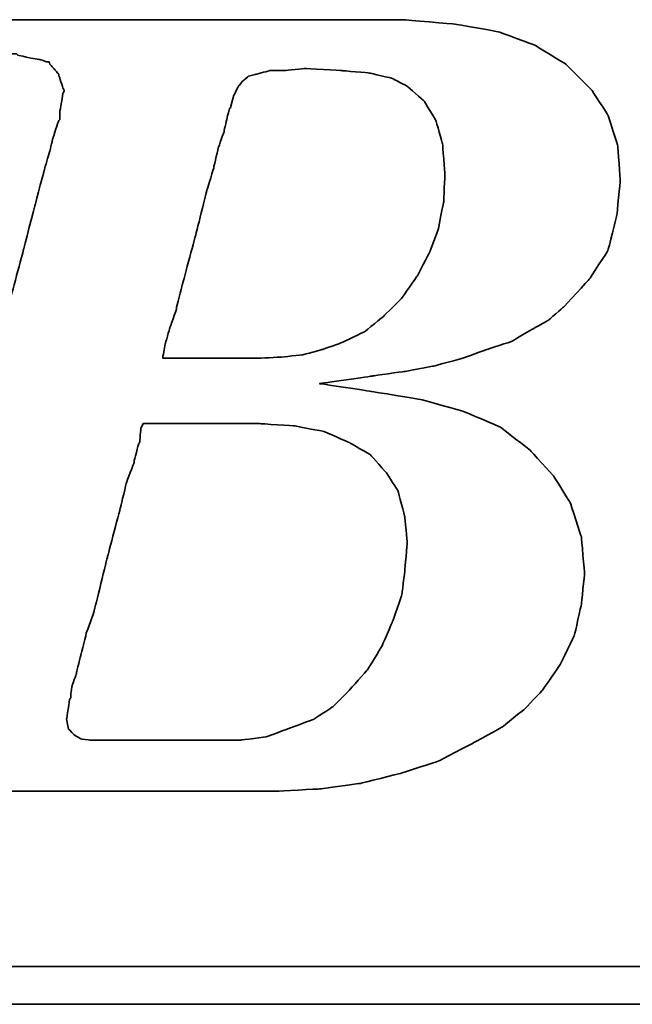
# Model space of a CAD drawing. Header units: millimetres. Extents: x 96 to 887, y 184 to 439.
# Tile 32 of 53: x 689.94 to 694.78, y 264.5 to 272.26. Entities that reach past the tile are written whole.
import ezdxf

# ---------------------------------------------------------------- set-up
doc = ezdxf.new("R2010")
doc.units = ezdxf.units.MM
doc.header["$LTSCALE"] = 0.15
doc.layers.add('DIM', color=4, linetype='CONTINUOUS')
doc.layers.add('layer 1', color=7, linetype='CONTINUOUS')

# ---------------------------------------------------------------- blocks, each defined once
blk = doc.blocks.new('TBI MOTION logo(完整正式版)')
at = {"layer": 'layer 1', "color": 22, "lineweight": 35}
for points, knots in [([(-64.65375, -6.86375), (-64.65375, -6.86375), (-64.84375, -7.29625), (-64.84375, -7.29625), (-64.84375, -7.29625), (-64.84375, -7.29625), (-64.86875, -7.34375), (-64.86875, -7.34375), (-64.86875, -7.34375), (-64.86875, -7.34375), (-64.86875, -7.36875), (-64.86875, -7.36875), (-64.86875, -7.36875), (-64.86875, -7.36875), (-65.15375, -7.65375), (-65.15375, -7.65375), (-65.15375, -7.65375), (-65.15375, -7.65375), (-65.17875, -7.65375), (-65.17875, -7.65375), (-65.17875, -7.65375), (-65.17875, -7.65375), (-65.20375, -7.67875), (-65.20375, -7.67875), (-65.20375, -7.67875), (-65.20375, -7.67875), (-65.58875, -7.87125), (-65.58875, -7.87125), (-65.58875, -7.87125), (-65.58875, -7.87125), (-65.63375, -7.87125), (-65.63375, -7.87125), (-65.63375, -7.87125), (-65.63375, -7.87125), (-65.65875, -7.89375), (-65.65875, -7.89375), (-65.65875, -7.89375), (-65.65875, -7.89375), (-66.09375, -7.94375), (-66.09375, -7.94375), (-66.09375, -7.94375), (-66.09375, -7.94375), (-66.11375, -7.94375), (-66.11375, -7.94375), (-66.11375, -7.94375), (-66.11375, -7.94375), (-66.16375, -7.94375), (-66.16375, -7.94375), (-66.16375, -7.94375), (-66.16375, -7.94375), (-66.30875, -7.94375), (-66.30875, -7.94375), (-66.30875, -7.94375), (-66.30875, -7.94375), (-66.69375, -7.94375), (-66.69375, -7.94375), (-66.69375, -7.94375), (-66.69375, -7.94375), (-67.07375, -7.94375), (-67.07375, -7.94375), (-67.07375, -7.94375), (-67.07375, -7.94375), (-67.12375, -7.94375), (-67.12375, -7.94375), (-67.12375, -7.94375), (-67.12375, -7.94375), (-67.12375, -7.96625), (-67.12375, -7.96625), (-67.12375, -7.96625), (-67.12375, -7.96625), (-67.14875, -7.99125), (-67.14875, -7.99125), (-67.14875, -7.99125), (-67.14875, -7.99125), (-67.24375, -8.34875), (-67.24375, -8.34875), (-67.24375, -8.34875), (-67.24375, -8.34875), (-67.31375, -8.68625), (-67.31375, -8.68625), (-67.31375, -8.68625), (-67.31375, -8.68625), (-67.26875, -8.68625), (-67.26875, -8.68625), (-67.26875, -8.68625), (-67.26875, -8.68625), (-67.07375, -8.68625), (-67.07375, -8.68625), (-67.07375, -8.68625), (-67.07375, -8.68625), (-66.54875, -8.68625), (-66.54875, -8.68625), (-66.54875, -8.68625), (-66.54875, -8.68625), (-65.82625, -8.68625), (-65.82625, -8.68625), (-65.82625, -8.68625), (-65.82625, -8.68625), (-65.01375, -8.68625), (-65.01375, -8.68625), (-65.01375, -8.68625), (-65.01375, -8.68625), (-64.05375, -8.68625), (-64.05375, -8.68625), (-64.05375, -8.68625), (-64.05375, -8.68625), (-62.08375, -8.68625), (-62.08375, -8.68625), (-62.08375, -8.68625), (-62.08375, -8.68625), (-60.06875, -8.68625), (-60.06875, -8.68625), (-60.06875, -8.68625), (-60.06875, -8.68625), (-59.10875, -8.68625), (-59.10875, -8.68625), (-59.10875, -8.68625), (-59.10875, -8.68625), (-58.29375, -8.68625), (-58.29375, -8.68625), (-58.29375, -8.68625), (-58.29375, -8.68625), (-57.57375, -8.68625), (-57.57375, -8.68625), (-57.57375, -8.68625), (-57.57375, -8.68625), (-57.04875, -8.68625), (-57.04875, -8.68625), (-57.04875, -8.68625), (-57.04875, -8.68625), (-56.85375, -8.68625), (-56.85375, -8.68625), (-56.85375, -8.68625), (-56.85375, -8.68625), (-56.70875, -8.68625), (-56.70875, -8.68625), (-56.70875, -8.68625), (-56.70875, -8.68625), (-56.61375, -8.68625), (-56.61375, -8.68625), (-56.61375, -8.68625), (-56.61375, -8.68625), (-56.56875, -8.68625), (-56.56875, -8.68625), (-56.56875, -8.68625), (-56.56875, -8.68625), (-55.65375, -8.63875), (-55.65375, -8.63875), (-55.65375, -8.63875), (-55.65375, -8.63875), (-54.76875, -8.51875), (-54.76875, -8.51875), (-54.76875, -8.51875), (-54.76875, -8.51875), (-53.90375, -8.30375), (-53.90375, -8.30375), (-53.90375, -8.30375), (-53.90375, -8.30375), (-53.08875, -8.03875), (-53.08875, -8.03875), (-53.08875, -8.03875), (-53.08875, -8.03875), (-52.34375, -7.65375), (-52.34375, -7.65375), (-52.34375, -7.65375), (-52.34375, -7.65375), (-51.69875, -7.29625), (-51.69875, -7.29625), (-51.69875, -7.29625), (-51.69875, -7.29625), (-51.21875, -6.91125), (-51.21875, -6.91125), (-51.21875, -6.91125), (-51.21875, -6.91125), (-50.83375, -6.50375), (-50.83375, -6.50375), (-50.83375, -6.50375), (-50.83375, -6.50375), (-50.44875, -5.94875), (-50.44875, -5.94875), (-50.44875, -5.94875), (-50.44875, -5.94875), (-50.13875, -5.30375), (-50.13875, -5.30375), (-50.13875, -5.30375), (-50.13875, -5.30375), (-49.99375, -4.65375), (-49.99375, -4.65375), (-49.99375, -4.65375), (-49.99375, -4.65375), (-49.92375, -3.98375), (-49.92375, -3.98375), (-49.92375, -3.98375), (-49.92375, -3.98375), (-49.99375, -3.19374), (-49.99375, -3.19374), (-49.99375, -3.19374), (-49.99375, -3.19374), (-50.23374, -2.44874), (-50.23374, -2.44874), (-50.23374, -2.44874), (-50.23374, -2.44874), (-50.59375, -1.87374), (-50.59375, -1.87374), (-50.59375, -1.87374), (-50.59375, -1.87374), (-51.09875, -1.31874), (-51.09875, -1.31874), (-51.09875, -1.31874), (-51.09875, -1.31874), (-51.74375, -0.81875), (-51.74375, -0.81875), (-51.74375, -0.81875), (-51.74375, -0.81875), (-52.53875, -0.48125), (-52.53875, -0.48125), (-52.53875, -0.48125), (-52.53875, -0.48125), (-53.47375, -0.21875), (-53.47375, -0.21875), (-53.47375, -0.21875), (-53.47375, -0.21875), (-54.52875, -0.04874), (-54.52875, -0.04874), (-54.52875, -0.04874), (-54.52875, -0.04874), (-55.65375, 0.12125), (-55.65375, 0.12125), (-55.65375, 0.12125), (-55.65375, 0.12125), (-54.50375, 0.28624), (-54.50375, 0.28624), (-54.50375, 0.28624), (-54.50375, 0.28624), (-53.83375, 0.38124), (-53.83375, 0.38124), (-53.83375, 0.38124), (-53.83375, 0.38124), (-53.18375, 0.50125), (-53.18375, 0.50125), (-53.18375, 0.50125), (-53.18375, 0.50125), (-52.55875, 0.66874), (-52.55875, 0.66874), (-52.55875, 0.66874), (-52.55875, 0.66874), (-52.03375, 0.86124), (-52.03375, 0.86124), (-52.03375, 0.86124), (-52.03375, 0.86124), (-51.50374, 1.03124), (-51.50374, 1.03124), (-51.50374, 1.03124), (-51.50374, 1.03124), (-51.09875, 1.27125), (-51.09875, 1.27125), (-51.09875, 1.27125), (-51.09875, 1.27125), (-50.71375, 1.48624), (-50.71375, 1.48624), (-50.71375, 1.48624), (-50.71375, 1.48624), (-50.37625, 1.77625), (-50.37625, 1.77625), (-50.37625, 1.77625), (-50.37625, 1.77625), (-49.82375, 2.37625), (-49.82375, 2.37625), (-49.82375, 2.37625), (-49.82375, 2.37625), (-49.41875, 2.99625), (-49.41875, 2.99625), (-49.41875, 2.99625), (-49.41875, 2.99625), (-49.22375, 3.76625), (-49.22375, 3.76625), (-49.22375, 3.76625), (-49.22375, 3.76625), (-49.15375, 4.50874), (-49.15375, 4.50874), (-49.15375, 4.50874), (-49.15375, 4.50874), (-49.20375, 5.25125), (-49.20375, 5.25125), (-49.20375, 5.25125), (-49.20375, 5.25125), (-49.41875, 5.92625), (-49.41875, 5.92625), (-49.41875, 5.92625), (-49.41875, 5.92625), (-49.77875, 6.47625), (-49.77875, 6.47625), (-49.77875, 6.47625), (-49.77875, 6.47625), (-50.33125, 7.02624), (-50.33125, 7.02624), (-50.33125, 7.02624), (-50.33125, 7.02624), (-51.00125, 7.43625), (-51.00125, 7.43625), (-51.00125, 7.43625), (-51.00125, 7.43625), (-51.79375, 7.72625), (-51.79375, 7.72625), (-51.79375, 7.72625), (-51.79375, 7.72625), (-52.72875, 7.89124), (-52.72875, 7.89124), (-52.72875, 7.89124), (-52.72875, 7.89124), (-53.83375, 7.98625), (-53.83375, 7.98625), (-53.83375, 7.98625), (-53.83375, 7.98625), (-53.92875, 7.98625), (-53.92875, 7.98625), (-53.92875, 7.98625), (-53.92875, 7.98625), (-54.26375, 7.98625), (-54.26375, 7.98625), (-54.26375, 7.98625), (-54.26375, 7.98625), (-54.74375, 7.98625), (-54.74375, 7.98625), (-54.74375, 7.98625), (-54.74375, 7.98625), (-55.36875, 7.98625), (-55.36875, 7.98625), (-55.36875, 7.98625), (-55.36875, 7.98625), (-56.13375, 7.98625), (-56.13375, 7.98625), (-56.13375, 7.98625), (-56.13375, 7.98625), (-56.94875, 7.98625), (-56.94875, 7.98625), (-56.94875, 7.98625), (-56.94875, 7.98625), (-58.77625, 7.98625), (-58.77625, 7.98625), (-58.77625, 7.98625), (-58.77625, 7.98625), (-60.59875, 7.98625), (-60.59875, 7.98625), (-60.59875, 7.98625), (-60.59875, 7.98625), (-61.41375, 7.98625), (-61.41375, 7.98625), (-61.41375, 7.98625), (-61.41375, 7.98625), (-62.17875, 7.98625), (-62.17875, 7.98625), (-62.17875, 7.98625), (-62.17875, 7.98625), (-62.80375, 7.98625), (-62.80375, 7.98625), (-62.80375, 7.98625), (-62.80375, 7.98625), (-63.30625, 7.98625), (-63.30625, 7.98625), (-63.30625, 7.98625), (-63.30625, 7.98625), (-63.57375, 7.98625), (-63.57375, 7.98625), (-63.57375, 7.98625), (-63.57375, 7.98625), (-63.57375, 7.96375), (-63.57375, 7.96375), (-63.57375, 7.96375), (-63.57375, 7.96375), (-63.59875, 7.94125), (-63.59875, 7.94125), (-63.59875, 7.94125), (-63.59875, 7.94125), (-63.69375, 7.55625), (-63.69375, 7.55625), (-63.69375, 7.55625), (-63.69375, 7.55625), (-63.76375, 7.24624), (-63.76375, 7.24624), (-63.76375, 7.24624), (-63.76375, 7.24624), (-63.23875, 7.24624), (-63.23875, 7.24624), (-63.23875, 7.24624), (-63.23875, 7.24624), (-62.75875, 7.24624), (-62.75875, 7.24624), (-62.75875, 7.24624), (-62.75875, 7.24624), (-62.61125, 7.24624), (-62.61125, 7.24624), (-62.61125, 7.24624), (-62.61125, 7.24624), (-62.56625, 7.24624), (-62.56625, 7.24624), (-62.56625, 7.24624), (-62.56625, 7.24624), (-62.22875, 7.24624), (-62.22875, 7.24624), (-62.22875, 7.24624), (-62.22875, 7.24624), (-62.20375, 7.24624), (-62.20375, 7.24624), (-62.20375, 7.24624), (-62.20375, 7.24624), (-62.17875, 7.21875), (-62.17875, 7.21875), (-62.17875, 7.21875), (-62.17875, 7.21875), (-61.96375, 7.17125), (-61.96375, 7.17125), (-61.96375, 7.17125), (-61.96375, 7.17125), (-61.72375, 7.12624), (-61.72375, 7.12624), (-61.72375, 7.12624), (-61.72375, 7.12624), (-61.70375, 7.12624), (-61.70375, 7.12624), (-61.70375, 7.12624), (-61.70375, 7.12624), (-61.55875, 7.07624), (-61.55875, 7.07624), (-61.55875, 7.07624), (-61.55875, 7.07624), (-61.50875, 7.07624), (-61.50875, 7.07624), (-61.50875, 7.07624), (-61.50875, 7.07624), (-61.48375, 7.02624), (-61.48375, 7.02624), (-61.48375, 7.02624), (-61.48375, 7.02624), (-61.31875, 6.83375), (-61.31875, 6.83375), (-61.31875, 6.83375), (-61.31875, 6.83375), (-61.29375, 6.81125), (-61.29375, 6.81125), (-61.29375, 6.81125), (-61.29375, 6.81125), (-61.29375, 6.78625), (-61.29375, 6.78625), (-61.29375, 6.78625), (-61.29375, 6.78625), (-61.19875, 6.50124), (-61.19875, 6.50124), (-61.19875, 6.50124), (-61.19875, 6.50124), (-61.17375, 6.45124), (-61.17375, 6.45124), (-61.17375, 6.45124), (-61.17375, 6.45124), (-61.19875, 6.40625), (-61.19875, 6.40625), (-61.19875, 6.40625), (-61.19875, 6.40625), (-61.26875, 5.99624), (-61.26875, 5.99624), (-61.26875, 5.99624), (-61.26875, 5.99624), (-61.26875, 5.85125), (-61.26875, 5.85125), (-61.26875, 5.85125), (-61.26875, 5.85125), (-61.26875, 5.82625), (-61.26875, 5.82625), (-61.26875, 5.82625), (-61.26875, 5.82625), (-61.29375, 5.80625), (-61.29375, 5.80625), (-61.29375, 5.80625), (-61.29375, 5.80625), (-61.34125, 5.66125), (-61.34125, 5.66125), (-61.34125, 5.66125), (-61.34125, 5.66125), (-61.41375, 5.44625), (-61.41375, 5.44625), (-61.41375, 5.44625), (-61.41375, 5.44625), (-61.48375, 5.15625), (-61.48375, 5.15625), (-61.48375, 5.15625), (-61.48375, 5.15625), (-61.58375, 4.82124), (-61.58375, 4.82124), (-61.58375, 4.82124), (-61.58375, 4.82124), (-61.79875, 4.00375), (-61.79875, 4.00375), (-61.79875, 4.00375), (-61.79875, 4.00375), (-62.05875, 2.99625), (-62.05875, 2.99625), (-62.05875, 2.99625), (-62.05875, 2.99625), (-62.34875, 1.91625), (-62.34875, 1.91625), (-62.34875, 1.91625), (-62.34875, 1.91625), (-62.97375, -0.41124), (-62.97375, -0.41124), (-62.97375, -0.41124), (-62.97375, -0.41124), (-63.59875, -2.75875), (-63.59875, -2.75875), (-63.59875, -2.75875), (-63.59875, -2.75875), (-63.88375, -3.86374), (-63.88375, -3.86374), (-63.88375, -3.86374), (-63.88375, -3.86374), (-64.14875, -4.82374), (-64.14875, -4.82374), (-64.14875, -4.82374), (-64.14875, -4.82374), (-64.36375, -5.64125), (-64.36375, -5.64125), (-64.36375, -5.64125), (-64.36375, -5.64125), (-64.43625, -5.97625), (-64.43625, -5.97625), (-64.43625, -5.97625), (-64.43625, -5.97625), (-64.50875, -6.28625), (-64.50875, -6.28625), (-64.50875, -6.28625), (-64.50875, -6.28625), (-64.50875, -6.30875), (-64.50875, -6.30875), (-64.50875, -6.30875), (-64.50875, -6.30875), (-64.57875, -6.50375), (-64.57875, -6.50375), (-64.57875, -6.50375), (-64.57875, -6.50375), (-64.62875, -6.69625), (-64.62875, -6.69625), (-64.62875, -6.69625), (-64.62875, -6.69625), (-64.62875, -6.76875), (-64.62875, -6.76875), (-64.62875, -6.76875), (-64.62875, -6.76875), (-64.62875, -6.81375), (-64.62875, -6.81375), (-64.62875, -6.81375), (-64.62875, -6.81375), (-64.62875, -6.83875), (-64.62875, -6.83875), (-64.62875, -6.83875), (-64.62875, -6.83875), (-64.65375, -6.86375), (-64.65375, -6.86375)], [0, 0, 0, 0, 0.00719424, 0.00719424, 0.00719424, 0.00719425, 0.01438849, 0.01438849, 0.01438849, 0.0143885, 0.02158273, 0.02158273, 0.02158273, 0.02158274, 0.02877698, 0.02877698, 0.02877698, 0.02877699, 0.03597122, 0.03597122, 0.03597122, 0.03597123, 0.04316547, 0.04316547, 0.04316547, 0.04316548, 0.05035971, 0.05035971, 0.05035971, 0.05035972, 0.05755396, 0.05755396, 0.05755396, 0.05755397, 0.0647482, 0.0647482, 0.0647482, 0.06474821, 0.07194245, 0.07194245, 0.07194245, 0.07194246, 0.07913669, 0.07913669, 0.07913669, 0.0791367, 0.08633094, 0.08633094, 0.08633094, 0.08633095, 0.09352518, 0.09352518, 0.09352518, 0.09352519, 0.10071942, 0.10071942, 0.10071942, 0.10071943, 0.10791367, 0.10791367, 0.10791367, 0.10791368, 0.11510791, 0.11510791, 0.11510791, 0.11510792, 0.12230216, 0.12230216, 0.12230216, 0.12230217, 0.1294964, 0.1294964, 0.1294964, 0.12949641, 0.13669065, 0.13669065, 0.13669065, 0.13669066, 0.14388489, 0.14388489, 0.14388489, 0.1438849, 0.15107914, 0.15107914, 0.15107914, 0.15107915, 0.15827338, 0.15827338, 0.15827338, 0.15827339, 0.16546763, 0.16546763, 0.16546763, 0.16546764, 0.17266187, 0.17266187, 0.17266187, 0.17266188, 0.17985612, 0.17985612, 0.17985612, 0.17985613, 0.18705036, 0.18705036, 0.18705036, 0.18705037, 0.1942446, 0.1942446, 0.1942446, 0.19424461, 0.20143885, 0.20143885, 0.20143885, 0.20143886, 0.20863309, 0.20863309, 0.20863309, 0.2086331, 0.21582734, 0.21582734, 0.21582734, 0.21582735, 0.22302158, 0.22302158, 0.22302158, 0.22302159, 0.23021583, 0.23021583, 0.23021583, 0.23021584, 0.23741007, 0.23741007, 0.23741007, 0.23741008, 0.24460432, 0.24460432, 0.24460432, 0.24460433, 0.25179856, 0.25179856, 0.25179856, 0.25179857, 0.25899281, 0.25899281, 0.25899281, 0.25899282, 0.26618705, 0.26618705, 0.26618705, 0.26618706, 0.27338129, 0.27338129, 0.27338129, 0.2733813, 0.28057554, 0.28057554, 0.28057554, 0.28057555, 0.28776978, 0.28776978, 0.28776978, 0.28776979, 0.29496403, 0.29496403, 0.29496403, 0.29496404, 0.30215827, 0.30215827, 0.30215827, 0.30215828, 0.30935252, 0.30935252, 0.30935252, 0.30935253, 0.31654676, 0.31654676, 0.31654676, 0.31654677, 0.32374101, 0.32374101, 0.32374101, 0.32374102, 0.33093525, 0.33093525, 0.33093525, 0.33093526, 0.3381295, 0.3381295, 0.3381295, 0.33812951, 0.34532374, 0.34532374, 0.34532374, 0.34532375, 0.35251799, 0.35251799, 0.35251799, 0.352518, 0.35971223, 0.35971223, 0.35971223, 0.35971224, 0.36690647, 0.36690647, 0.36690647, 0.36690648, 0.37410072, 0.37410072, 0.37410072, 0.37410073, 0.38129496, 0.38129496, 0.38129496, 0.38129497, 0.38848921, 0.38848921, 0.38848921, 0.38848922, 0.39568345, 0.39568345, 0.39568345, 0.39568346, 0.4028777, 0.4028777, 0.4028777, 0.40287771, 0.41007194, 0.41007194, 0.41007194, 0.41007195, 0.41726619, 0.41726619, 0.41726619, 0.4172662, 0.42446043, 0.42446043, 0.42446043, 0.42446044, 0.43165468, 0.43165468, 0.43165468, 0.43165469, 0.43884892, 0.43884892, 0.43884892, 0.43884893, 0.44604317, 0.44604317, 0.44604317, 0.44604318, 0.45323741, 0.45323741, 0.45323741, 0.45323742, 0.46043165, 0.46043165, 0.46043165, 0.46043166, 0.4676259, 0.4676259, 0.4676259, 0.46762591, 0.47482014, 0.47482014, 0.47482014, 0.47482015, 0.48201439, 0.48201439, 0.48201439, 0.4820144, 0.48920863, 0.48920863, 0.48920863, 0.48920864, 0.49640288, 0.49640288, 0.49640288, 0.49640289, 0.50359712, 0.50359712, 0.50359712, 0.50359713, 0.51079137, 0.51079137, 0.51079137, 0.51079138, 0.51798561, 0.51798561, 0.51798561, 0.51798562, 0.52517986, 0.52517986, 0.52517986, 0.52517987, 0.5323741, 0.5323741, 0.5323741, 0.53237411, 0.53956835, 0.53956835, 0.53956835, 0.53956836, 0.54676259, 0.54676259, 0.54676259, 0.5467626, 0.55395683, 0.55395683, 0.55395683, 0.55395684, 0.56115108, 0.56115108, 0.56115108, 0.56115109, 0.56834532, 0.56834532, 0.56834532, 0.56834533, 0.57553957, 0.57553957, 0.57553957, 0.57553958, 0.58273381, 0.58273381, 0.58273381, 0.58273382, 0.58992806, 0.58992806, 0.58992806, 0.58992807, 0.5971223, 0.5971223, 0.5971223, 0.59712231, 0.60431655, 0.60431655, 0.60431655, 0.60431656, 0.61151079, 0.61151079, 0.61151079, 0.6115108, 0.61870504, 0.61870504, 0.61870504, 0.61870505, 0.62589928, 0.62589928, 0.62589928, 0.62589929, 0.63309353, 0.63309353, 0.63309353, 0.63309354, 0.64028777, 0.64028777, 0.64028777, 0.64028778, 0.64748201, 0.64748201, 0.64748201, 0.64748202, 0.65467626, 0.65467626, 0.65467626, 0.65467627, 0.6618705, 0.6618705, 0.6618705, 0.66187051, 0.66906475, 0.66906475, 0.66906475, 0.66906476, 0.67625899, 0.67625899, 0.67625899, 0.676259, 0.68345324, 0.68345324, 0.68345324, 0.68345325, 0.69064748, 0.69064748, 0.69064748, 0.69064749, 0.69784173, 0.69784173, 0.69784173, 0.69784174, 0.70503597, 0.70503597, 0.70503597, 0.70503598, 0.71223022, 0.71223022, 0.71223022, 0.71223023, 0.71942446, 0.71942446, 0.71942446, 0.71942447, 0.72661871, 0.72661871, 0.72661871, 0.72661872, 0.73381295, 0.73381295, 0.73381295, 0.73381296, 0.74100719, 0.74100719, 0.74100719, 0.7410072, 0.74820144, 0.74820144, 0.74820144, 0.74820145, 0.75539568, 0.75539568, 0.75539568, 0.75539569, 0.76258993, 0.76258993, 0.76258993, 0.76258994, 0.76978417, 0.76978417, 0.76978417, 0.76978418, 0.77697842, 0.77697842, 0.77697842, 0.77697843, 0.78417266, 0.78417266, 0.78417266, 0.78417267, 0.79136691, 0.79136691, 0.79136691, 0.79136692, 0.79856115, 0.79856115, 0.79856115, 0.79856116, 0.8057554, 0.8057554, 0.8057554, 0.80575541, 0.81294964, 0.81294964, 0.81294964, 0.81294965, 0.82014388, 0.82014388, 0.82014388, 0.82014389, 0.82733813, 0.82733813, 0.82733813, 0.82733814, 0.83453237, 0.83453237, 0.83453237, 0.83453238, 0.84172662, 0.84172662, 0.84172662, 0.84172663, 0.84892086, 0.84892086, 0.84892086, 0.84892087, 0.85611511, 0.85611511, 0.85611511, 0.85611512, 0.86330935, 0.86330935, 0.86330935, 0.86330936, 0.8705036, 0.8705036, 0.8705036, 0.87050361, 0.87769784, 0.87769784, 0.87769784, 0.87769785, 0.88489209, 0.88489209, 0.88489209, 0.8848921, 0.89208633, 0.89208633, 0.89208633, 0.89208634, 0.89928058, 0.89928058, 0.89928058, 0.89928059, 0.90647482, 0.90647482, 0.90647482, 0.90647483, 0.91366906, 0.91366906, 0.91366906, 0.91366907, 0.92086331, 0.92086331, 0.92086331, 0.92086332, 0.92805755, 0.92805755, 0.92805755, 0.92805756, 0.9352518, 0.9352518, 0.9352518, 0.93525181, 0.94244604, 0.94244604, 0.94244604, 0.94244605, 0.94964029, 0.94964029, 0.94964029, 0.9496403, 0.95683453, 0.95683453, 0.95683453, 0.95683454, 0.96402878, 0.96402878, 0.96402878, 0.96402879, 0.97122302, 0.97122302, 0.97122302, 0.97122303, 0.97841727, 0.97841727, 0.97841727, 0.97841728, 0.98561151, 0.98561151, 0.98561151, 0.98561152, 0.99280576, 0.99280576, 0.99280576, 0.99280577, 1, 1, 1, 1]), ([(-57.50375, 6.35625), (-57.50375, 6.35625), (-57.57375, 6.11625), (-57.57375, 6.11625), (-57.57375, 6.11625), (-57.57375, 6.11625), (-57.57375, 6.09125), (-57.57375, 6.09125), (-57.57375, 6.09125), (-57.57375, 6.09125), (-57.59875, 6.06625), (-57.59875, 6.06625), (-57.59875, 6.06625), (-57.59875, 6.06625), (-57.64875, 5.87625), (-57.64875, 5.87625), (-57.64875, 5.87625), (-57.64875, 5.87625), (-57.71875, 5.58875), (-57.71875, 5.58875), (-57.71875, 5.58875), (-57.71875, 5.58875), (-57.71875, 5.56625), (-57.71875, 5.56625), (-57.71875, 5.56625), (-57.71875, 5.56625), (-57.83875, 5.23125), (-57.83875, 5.23125), (-57.83875, 5.23125), (-57.83875, 5.23125), (-57.93625, 4.82124), (-57.93625, 4.82124), (-57.93625, 4.82124), (-57.93625, 4.82124), (-57.93625, 4.79624), (-57.93625, 4.79624), (-57.93625, 4.79624), (-57.93625, 4.79624), (-58.07875, 4.34125), (-58.07875, 4.34125), (-58.07875, 4.34125), (-58.07875, 4.34125), (-58.34375, 3.28625), (-58.34375, 3.28625), (-58.34375, 3.28625), (-58.34375, 3.28625), (-58.62875, 2.23124), (-58.62875, 2.23124), (-58.62875, 2.23124), (-58.62875, 2.23124), (-58.74875, 1.75125), (-58.74875, 1.75125), (-58.74875, 1.75125), (-58.74875, 1.75125), (-58.74875, 1.72625), (-58.74875, 1.72625), (-58.74875, 1.72625), (-58.74875, 1.72625), (-58.89375, 1.31625), (-58.89375, 1.31625), (-58.89375, 1.31625), (-58.89375, 1.31625), (-58.98875, 0.98124), (-58.98875, 0.98124), (-58.98875, 0.98124), (-58.98875, 0.98124), (-59.03875, 0.71625), (-59.03875, 0.71625), (-59.03875, 0.71625), (-59.03875, 0.71625), (-59.03875, 0.66874), (-59.03875, 0.66874), (-59.03875, 0.66874), (-59.03875, 0.66874), (-58.91875, 0.66874), (-58.91875, 0.66874), (-58.91875, 0.66874), (-58.91875, 0.66874), (-58.53375, 0.66874), (-58.53375, 0.66874), (-58.53375, 0.66874), (-58.53375, 0.66874), (-58.10375, 0.66874), (-58.10375, 0.66874), (-58.10375, 0.66874), (-58.10375, 0.66874), (-57.66875, 0.66874), (-57.66875, 0.66874), (-57.66875, 0.66874), (-57.66875, 0.66874), (-57.33375, 0.66874), (-57.33375, 0.66874), (-57.33375, 0.66874), (-57.33375, 0.66874), (-57.09375, 0.66874), (-57.09375, 0.66874), (-57.09375, 0.66874), (-57.09375, 0.66874), (-56.99875, 0.66874), (-56.99875, 0.66874), (-56.99875, 0.66874), (-56.99875, 0.66874), (-56.49375, 0.69374), (-56.49375, 0.69374), (-56.49375, 0.69374), (-56.49375, 0.69374), (-56.01375, 0.74374), (-56.01375, 0.74374), (-56.01375, 0.74374), (-56.01375, 0.74374), (-55.58375, 0.86124), (-55.58375, 0.86124), (-55.58375, 0.86124), (-55.58375, 0.86124), (-55.17375, 1.00624), (-55.17375, 1.00624), (-55.17375, 1.00624), (-55.17375, 1.00624), (-54.67375, 1.24625), (-54.67375, 1.24625), (-54.67375, 1.24625), (-54.67375, 1.24625), (-54.26375, 1.58124), (-54.26375, 1.58124), (-54.26375, 1.58124), (-54.26375, 1.58124), (-53.87875, 1.96374), (-53.87875, 1.96374), (-53.87875, 1.96374), (-53.87875, 1.96374), (-53.54375, 2.44625), (-53.54375, 2.44625), (-53.54375, 2.44625), (-53.54375, 2.44625), (-53.27875, 2.95125), (-53.27875, 2.95125), (-53.27875, 2.95125), (-53.27875, 2.95125), (-53.08875, 3.45124), (-53.08875, 3.45124), (-53.08875, 3.45124), (-53.08875, 3.45124), (-52.96875, 4.05124), (-52.96875, 4.05124), (-52.96875, 4.05124), (-52.96875, 4.05124), (-52.94375, 4.65125), (-52.94375, 4.65125), (-52.94375, 4.65125), (-52.94375, 4.65125), (-52.99375, 5.30125), (-52.99375, 5.30125), (-52.99375, 5.30125), (-52.99375, 5.30125), (-53.13875, 5.80625), (-53.13875, 5.80625), (-53.13875, 5.80625), (-53.13875, 5.80625), (-53.39875, 6.23625), (-53.39875, 6.23625), (-53.39875, 6.23625), (-53.39875, 6.23625), (-53.75875, 6.54875), (-53.75875, 6.54875), (-53.75875, 6.54875), (-53.75875, 6.54875), (-54.07375, 6.71625), (-54.07375, 6.71625), (-54.07375, 6.71625), (-54.07375, 6.71625), (-54.57375, 6.83375), (-54.57375, 6.83375), (-54.57375, 6.83375), (-54.57375, 6.83375), (-55.17375, 6.88625), (-55.17375, 6.88625), (-55.17375, 6.88625), (-55.17375, 6.88625), (-55.96875, 6.93125), (-55.96875, 6.93125), (-55.96875, 6.93125), (-55.96875, 6.93125), (-56.39875, 6.88625), (-56.39875, 6.88625), (-56.39875, 6.88625), (-56.39875, 6.88625), (-56.42125, 6.88625), (-56.42125, 6.88625), (-56.42125, 6.88625), (-56.42125, 6.88625), (-56.73375, 6.88625), (-56.73375, 6.88625), (-56.73375, 6.88625), (-56.73375, 6.88625), (-56.99875, 6.81125), (-56.99875, 6.81125), (-56.99875, 6.81125), (-56.99875, 6.81125), (-57.02375, 6.81125), (-57.02375, 6.81125), (-57.02375, 6.81125), (-57.02375, 6.81125), (-57.18875, 6.76625), (-57.18875, 6.76625), (-57.18875, 6.76625), (-57.18875, 6.76625), (-57.30875, 6.66625), (-57.30875, 6.66625), (-57.30875, 6.66625), (-57.30875, 6.66625), (-57.40875, 6.54875), (-57.40875, 6.54875), (-57.40875, 6.54875), (-57.40875, 6.54875), (-57.50375, 6.35625), (-57.50375, 6.35625)], [0, 0, 0, 0, 0.01851852, 0.01851852, 0.01851852, 0.01851853, 0.03703704, 0.03703704, 0.03703704, 0.03703705, 0.05555556, 0.05555556, 0.05555556, 0.05555557, 0.07407407, 0.07407407, 0.07407407, 0.07407408, 0.09259259, 0.09259259, 0.09259259, 0.0925926, 0.11111111, 0.11111111, 0.11111111, 0.11111112, 0.12962963, 0.12962963, 0.12962963, 0.12962964, 0.14814815, 0.14814815, 0.14814815, 0.14814816, 0.16666667, 0.16666667, 0.16666667, 0.16666668, 0.18518519, 0.18518519, 0.18518519, 0.1851852, 0.2037037, 0.2037037, 0.2037037, 0.20370371, 0.22222222, 0.22222222, 0.22222222, 0.22222223, 0.24074074, 0.24074074, 0.24074074, 0.24074075, 0.25925926, 0.25925926, 0.25925926, 0.25925927, 0.27777778, 0.27777778, 0.27777778, 0.27777779, 0.2962963, 0.2962963, 0.2962963, 0.29629631, 0.31481481, 0.31481481, 0.31481481, 0.31481482, 0.33333333, 0.33333333, 0.33333333, 0.33333334, 0.35185185, 0.35185185, 0.35185185, 0.35185186, 0.37037037, 0.37037037, 0.37037037, 0.37037038, 0.38888889, 0.38888889, 0.38888889, 0.3888889, 0.40740741, 0.40740741, 0.40740741, 0.40740742, 0.42592593, 0.42592593, 0.42592593, 0.42592594, 0.44444444, 0.44444444, 0.44444444, 0.44444445, 0.46296296, 0.46296296, 0.46296296, 0.46296297, 0.48148148, 0.48148148, 0.48148148, 0.48148149, 0.5, 0.5, 0.5, 0.50000001, 0.51851852, 0.51851852, 0.51851852, 0.51851853, 0.53703704, 0.53703704, 0.53703704, 0.53703705, 0.55555556, 0.55555556, 0.55555556, 0.55555557, 0.57407407, 0.57407407, 0.57407407, 0.57407408, 0.59259259, 0.59259259, 0.59259259, 0.5925926, 0.61111111, 0.61111111, 0.61111111, 0.61111112, 0.62962963, 0.62962963, 0.62962963, 0.62962964, 0.64814815, 0.64814815, 0.64814815, 0.64814816, 0.66666667, 0.66666667, 0.66666667, 0.66666668, 0.68518519, 0.68518519, 0.68518519, 0.6851852, 0.7037037, 0.7037037, 0.7037037, 0.70370371, 0.72222222, 0.72222222, 0.72222222, 0.72222223, 0.74074074, 0.74074074, 0.74074074, 0.74074075, 0.75925926, 0.75925926, 0.75925926, 0.75925927, 0.77777778, 0.77777778, 0.77777778, 0.77777779, 0.7962963, 0.7962963, 0.7962963, 0.79629631, 0.81481481, 0.81481481, 0.81481481, 0.81481482, 0.83333333, 0.83333333, 0.83333333, 0.83333334, 0.85185185, 0.85185185, 0.85185185, 0.85185186, 0.87037037, 0.87037037, 0.87037037, 0.87037038, 0.88888889, 0.88888889, 0.88888889, 0.8888889, 0.90740741, 0.90740741, 0.90740741, 0.90740742, 0.92592593, 0.92592593, 0.92592593, 0.92592594, 0.94444444, 0.94444444, 0.94444444, 0.94444445, 0.96296296, 0.96296296, 0.96296296, 0.96296297, 0.98148148, 0.98148148, 0.98148148, 0.98148149, 1, 1, 1, 1]), ([(-61.03125, -6.57375), (-61.03125, -6.57375), (-61.03125, -6.67125), (-61.03125, -6.67125), (-61.03125, -6.67125), (-61.03125, -6.67125), (-61.05375, -6.69625), (-61.05375, -6.69625), (-61.05375, -6.69625), (-61.05375, -6.69625), (-61.12375, -7.12875), (-61.12375, -7.12875), (-61.12375, -7.12875), (-61.12375, -7.12875), (-61.07875, -7.34375), (-61.07875, -7.34375), (-61.07875, -7.34375), (-61.07875, -7.34375), (-60.93375, -7.48875), (-60.93375, -7.48875), (-60.93375, -7.48875), (-60.93375, -7.48875), (-60.81375, -7.55625), (-60.81375, -7.55625), (-60.81375, -7.55625), (-60.81375, -7.55625), (-60.62375, -7.58375), (-60.62375, -7.58375), (-60.62375, -7.58375), (-60.62375, -7.58375), (-60.30875, -7.58375), (-60.30875, -7.58375), (-60.30875, -7.58375), (-60.30875, -7.58375), (-59.97375, -7.58375), (-59.97375, -7.58375), (-59.97375, -7.58375), (-59.97375, -7.58375), (-59.87875, -7.58375), (-59.87875, -7.58375), (-59.87875, -7.58375), (-59.87875, -7.58375), (-59.63625, -7.58375), (-59.63625, -7.58375), (-59.63625, -7.58375), (-59.63625, -7.58375), (-58.96875, -7.58375), (-58.96875, -7.58375), (-58.96875, -7.58375), (-58.96875, -7.58375), (-58.29375, -7.58375), (-58.29375, -7.58375), (-58.29375, -7.58375), (-58.29375, -7.58375), (-58.05375, -7.58375), (-58.05375, -7.58375), (-58.05375, -7.58375), (-58.05375, -7.58375), (-57.98375, -7.58375), (-57.98375, -7.58375), (-57.98375, -7.58375), (-57.98375, -7.58375), (-57.35875, -7.58375), (-57.35875, -7.58375), (-57.35875, -7.58375), (-57.35875, -7.58375), (-56.78375, -7.50875), (-56.78375, -7.50875), (-56.78375, -7.50875), (-56.78375, -7.50875), (-56.27875, -7.31875), (-56.27875, -7.31875), (-56.27875, -7.31875), (-56.27875, -7.31875), (-55.77375, -7.12875), (-55.77375, -7.12875), (-55.77375, -7.12875), (-55.77375, -7.12875), (-55.36875, -6.86375), (-55.36875, -6.86375), (-55.36875, -6.86375), (-55.36875, -6.86375), (-55.00875, -6.50375), (-55.00875, -6.50375), (-55.00875, -6.50375), (-55.00875, -6.50375), (-54.62375, -6.06875), (-54.62375, -6.06875), (-54.62375, -6.06875), (-54.62375, -6.06875), (-54.31375, -5.56875), (-54.31375, -5.56875), (-54.31375, -5.56875), (-54.31375, -5.56875), (-54.07375, -5.01625), (-54.07375, -5.01625), (-54.07375, -5.01625), (-54.07375, -5.01625), (-53.87875, -4.46374), (-53.87875, -4.46374), (-53.87875, -4.46374), (-53.87875, -4.46374), (-53.80875, -3.91375), (-53.80875, -3.91375), (-53.80875, -3.91375), (-53.80875, -3.91375), (-53.75875, -3.31375), (-53.75875, -3.31375), (-53.75875, -3.31375), (-53.75875, -3.31375), (-53.80875, -2.75875), (-53.80875, -2.75875), (-53.80875, -2.75875), (-53.80875, -2.75875), (-53.95375, -2.20875), (-53.95375, -2.20875), (-53.95375, -2.20875), (-53.95375, -2.20875), (-54.19375, -1.82625), (-54.19375, -1.82625), (-54.19375, -1.82625), (-54.19375, -1.82625), (-54.55375, -1.41875), (-54.55375, -1.41875), (-54.55375, -1.41875), (-54.55375, -1.41875), (-55.00875, -1.15125), (-55.00875, -1.15125), (-55.00875, -1.15125), (-55.00875, -1.15125), (-55.56125, -0.91375), (-55.56125, -0.91375), (-55.56125, -0.91375), (-55.56125, -0.91375), (-56.18125, -0.79375), (-56.18125, -0.79375), (-56.18125, -0.79375), (-56.18125, -0.79375), (-56.94875, -0.74374), (-56.94875, -0.74374), (-56.94875, -0.74374), (-56.94875, -0.74374), (-56.99875, -0.74374), (-56.99875, -0.74374), (-56.99875, -0.74374), (-56.99875, -0.74374), (-57.09375, -0.74374), (-57.09375, -0.74374), (-57.09375, -0.74374), (-57.09375, -0.74374), (-57.38375, -0.74374), (-57.38375, -0.74374), (-57.38375, -0.74374), (-57.38375, -0.74374), (-57.76875, -0.74374), (-57.76875, -0.74374), (-57.76875, -0.74374), (-57.76875, -0.74374), (-58.24625, -0.74374), (-58.24625, -0.74374), (-58.24625, -0.74374), (-58.24625, -0.74374), (-58.72875, -0.74374), (-58.72875, -0.74374), (-58.72875, -0.74374), (-58.72875, -0.74374), (-59.20875, -0.74374), (-59.20875, -0.74374), (-59.20875, -0.74374), (-59.20875, -0.74374), (-59.46875, -0.74374), (-59.46875, -0.74374), (-59.46875, -0.74374), (-59.46875, -0.74374), (-59.51625, -0.83875), (-59.51625, -0.83875), (-59.51625, -0.83875), (-59.51625, -0.83875), (-59.54375, -1.15125), (-59.54375, -1.15125), (-59.54375, -1.15125), (-59.54375, -1.15125), (-59.56375, -1.17874), (-59.56375, -1.17874), (-59.56375, -1.17874), (-59.56375, -1.17874), (-59.66375, -1.55875), (-59.66375, -1.55875), (-59.66375, -1.55875), (-59.66375, -1.55875), (-59.66375, -1.58375), (-59.66375, -1.58375), (-59.66375, -1.58375), (-59.66375, -1.58375), (-59.82875, -2.01874), (-59.82875, -2.01874), (-59.82875, -2.01874), (-59.82875, -2.01874), (-59.94875, -2.52125), (-59.94875, -2.52125), (-59.94875, -2.52125), (-59.94875, -2.52125), (-60.23875, -3.62375), (-60.23875, -3.62375), (-60.23875, -3.62375), (-60.23875, -3.62375), (-60.52375, -4.77624), (-60.52375, -4.77624), (-60.52375, -4.77624), (-60.52375, -4.77624), (-60.52375, -4.79874), (-60.52375, -4.79874), (-60.52375, -4.79874), (-60.52375, -4.79874), (-60.69125, -5.25375), (-60.69125, -5.25375), (-60.69125, -5.25375), (-60.69125, -5.25375), (-60.81375, -5.73625), (-60.81375, -5.73625), (-60.81375, -5.73625), (-60.81375, -5.73625), (-60.90875, -6.11875), (-60.90875, -6.11875), (-60.90875, -6.11875), (-60.90875, -6.11875), (-60.90875, -6.14375), (-60.90875, -6.14375), (-60.90875, -6.14375), (-60.90875, -6.14375), (-61.00375, -6.40875), (-61.00375, -6.40875), (-61.00375, -6.40875), (-61.00375, -6.40875), (-61.03125, -6.57375), (-61.03125, -6.57375)], [0, 0, 0, 0, 0.01694915, 0.01694915, 0.01694915, 0.01694916, 0.03389831, 0.03389831, 0.03389831, 0.03389832, 0.05084746, 0.05084746, 0.05084746, 0.05084747, 0.06779661, 0.06779661, 0.06779661, 0.06779662, 0.08474576, 0.08474576, 0.08474576, 0.08474577, 0.10169492, 0.10169492, 0.10169492, 0.10169493, 0.11864407, 0.11864407, 0.11864407, 0.11864408, 0.13559322, 0.13559322, 0.13559322, 0.13559323, 0.15254237, 0.15254237, 0.15254237, 0.15254238, 0.16949153, 0.16949153, 0.16949153, 0.16949154, 0.18644068, 0.18644068, 0.18644068, 0.18644069, 0.20338983, 0.20338983, 0.20338983, 0.20338984, 0.22033898, 0.22033898, 0.22033898, 0.22033899, 0.23728814, 0.23728814, 0.23728814, 0.23728815, 0.25423729, 0.25423729, 0.25423729, 0.2542373, 0.27118644, 0.27118644, 0.27118644, 0.27118645, 0.28813559, 0.28813559, 0.28813559, 0.2881356, 0.30508475, 0.30508475, 0.30508475, 0.30508476, 0.3220339, 0.3220339, 0.3220339, 0.32203391, 0.33898305, 0.33898305, 0.33898305, 0.33898306, 0.3559322, 0.3559322, 0.3559322, 0.35593221, 0.37288136, 0.37288136, 0.37288136, 0.37288137, 0.38983051, 0.38983051, 0.38983051, 0.38983052, 0.40677966, 0.40677966, 0.40677966, 0.40677967, 0.42372881, 0.42372881, 0.42372881, 0.42372882, 0.44067797, 0.44067797, 0.44067797, 0.44067798, 0.45762712, 0.45762712, 0.45762712, 0.45762713, 0.47457627, 0.47457627, 0.47457627, 0.47457628, 0.49152542, 0.49152542, 0.49152542, 0.49152543, 0.50847458, 0.50847458, 0.50847458, 0.50847459, 0.52542373, 0.52542373, 0.52542373, 0.52542374, 0.54237288, 0.54237288, 0.54237288, 0.54237289, 0.55932203, 0.55932203, 0.55932203, 0.55932204, 0.57627119, 0.57627119, 0.57627119, 0.5762712, 0.59322034, 0.59322034, 0.59322034, 0.59322035, 0.61016949, 0.61016949, 0.61016949, 0.6101695, 0.62711864, 0.62711864, 0.62711864, 0.62711865, 0.6440678, 0.6440678, 0.6440678, 0.64406781, 0.66101695, 0.66101695, 0.66101695, 0.66101696, 0.6779661, 0.6779661, 0.6779661, 0.67796611, 0.69491525, 0.69491525, 0.69491525, 0.69491526, 0.71186441, 0.71186441, 0.71186441, 0.71186442, 0.72881356, 0.72881356, 0.72881356, 0.72881357, 0.74576271, 0.74576271, 0.74576271, 0.74576272, 0.76271186, 0.76271186, 0.76271186, 0.76271187, 0.77966102, 0.77966102, 0.77966102, 0.77966103, 0.79661017, 0.79661017, 0.79661017, 0.79661018, 0.81355932, 0.81355932, 0.81355932, 0.81355933, 0.83050847, 0.83050847, 0.83050847, 0.83050848, 0.84745763, 0.84745763, 0.84745763, 0.84745764, 0.86440678, 0.86440678, 0.86440678, 0.86440679, 0.88135593, 0.88135593, 0.88135593, 0.88135594, 0.89830508, 0.89830508, 0.89830508, 0.89830509, 0.91525424, 0.91525424, 0.91525424, 0.91525425, 0.93220339, 0.93220339, 0.93220339, 0.9322034, 0.94915254, 0.94915254, 0.94915254, 0.94915255, 0.96610169, 0.96610169, 0.96610169, 0.9661017, 0.98305085, 0.98305085, 0.98305085, 0.98305086, 1, 1, 1, 1]), ([(75.90875, -9.47875), (75.90875, -9.47875), (75.90875, -12.28625), (75.90875, -12.28625), (75.90875, -12.28625), (75.90875, -12.28625), (75.90875, -12.47875), (75.90875, -12.47875), (75.90875, -12.47875), (75.90875, -12.47875), (75.71625, -12.47875), (75.71625, -12.47875), (75.71625, -12.47875), (75.71625, -12.47875), (-88.32875, -12.47875), (-88.32875, -12.47875), (-88.32875, -12.47875), (-88.32875, -12.47875), (-88.32875, -13.29375), (-88.32875, -13.29375), (-88.32875, -13.29375), (-88.32875, -13.29375), (82.89125, -13.29375), (82.89125, -13.29375), (82.89125, -13.29375), (82.89125, -13.29375), (75.90875, -9.47875), (75.90875, -9.47875)], [0, 0, 0, 0, 0.14285714, 0.14285714, 0.14285714, 0.14285715, 0.28571429, 0.28571429, 0.28571429, 0.2857143, 0.42857143, 0.42857143, 0.42857143, 0.42857144, 0.57142857, 0.57142857, 0.57142857, 0.57142858, 0.71428571, 0.71428571, 0.71428571, 0.71428572, 0.85714286, 0.85714286, 0.85714286, 0.85714287, 1, 1, 1, 1])]:
    blk.add_open_spline(points, degree=3, knots=knots, dxfattribs=at)

msp = doc.modelspace()

# ---------------------------------------------------------------- block references
at = {"layer": 'DIM', "color": 0, "xscale": 0.3648685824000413, "yscale": 0.3648685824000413, "zscale": 0.3648685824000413}
msp.add_blockref('TBI MOTION logo(完整正式版)', (712.6169, 269.3491), dxfattribs=at)

doc.saveas('drawing.dxf')
